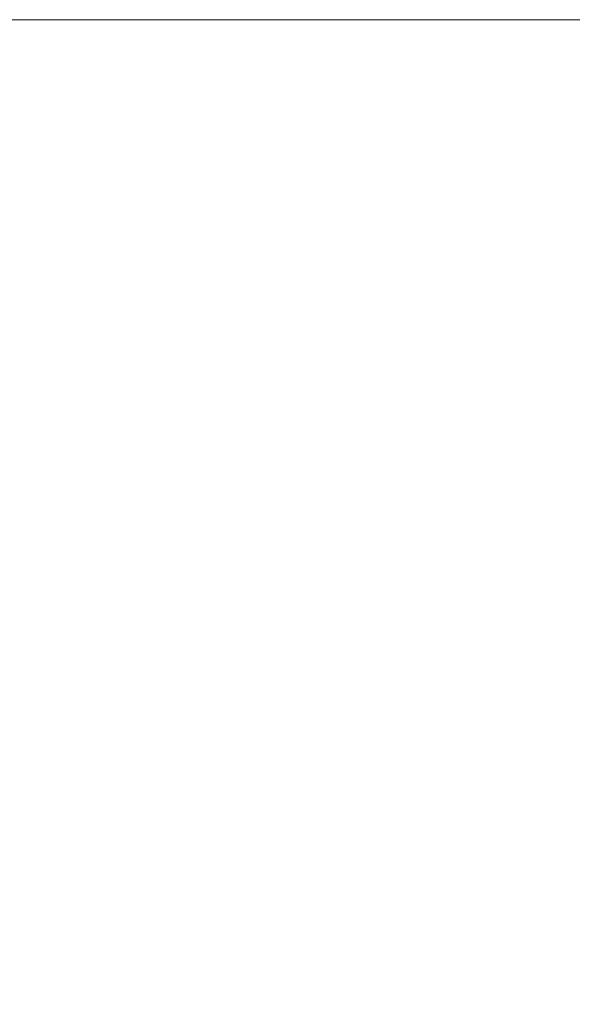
# Model space of a CAD drawing. Extents: x 145 to 1819, y 761 to 1310.
# Tile 7 of 256: x 243 to 291, y 1226 to 1310. Entities that reach past the tile are written whole.
import ezdxf
from ezdxf.enums import TextEntityAlignment as Align

# ---------------------------------------------------------------- set-up
doc = ezdxf.new("R2010")
doc.units = 0
doc.header["$MEASUREMENT"] = 0
doc.layers.add('B_ANNO_NOPLOT', color=47, linetype='Continuous', lineweight=18, plot=False)
doc.layers.add('B_ANNO_TEXT', color=7, linetype='Continuous', lineweight=18)
doc.styles.add('Annotative', font='calibri.ttf', dxfattribs={"height": 0.0625})
doc.styles.get("Standard").update_dxf_attribs({"font": 'calibri.ttf'})

# ---------------------------------------------------------------- blocks, each defined once
blk = doc.blocks.new('INS_SS42_BASE')
at = {"layer": 'B_ANNO_NOPLOT', "flags": 128}
blk.add_lwpolyline([(0, 0), (0, 252.002), (323.93, 252.002), (323.93, 238.857), (378.003, 238.857), (378.003, 40.5), (316.573, 40.5), (316.573, 0), (0, 0)], dxfattribs=at)
at = {"lineweight": 30, "flags": 104}
for tag, p in [('SUB1', (311.281, 226.103, 1.684)), ('SUB2', (319.281, 226.103, 1.684))]:
    blk.add_attdef(tag, text='', height=1.5, dxfattribs=at).set_placement(p, align=Align.MIDDLE_CENTER)
at = {"layer": 'B_ANNO_TEXT', "lineweight": 30}
for tag, p in [('SUB1', (311.281, 226.103)), ('SUB2', (319.281, 226.103))]:
    blk.add_attdef(tag, text='', height=1.5, dxfattribs=at).set_placement(p, align=Align.MIDDLE_CENTER)
at = {"layer": 'B_ANNO_TEXT', "style": 'Annotative'}
for tag, p in [('CORNER1', (97.357, 101.834)), ('CORNER2', (98.569, 3.306))]:
    blk.add_attdef(tag, text='', height=1.5, dxfattribs=at).set_placement(p, align=Align.BOTTOM_RIGHT)

msp = doc.modelspace()

# ---------------------------------------------------------------- block references
msp.add_blockref('INS_SS42_BASE', (144.942, 1058.301))

doc.saveas('drawing.dxf')
